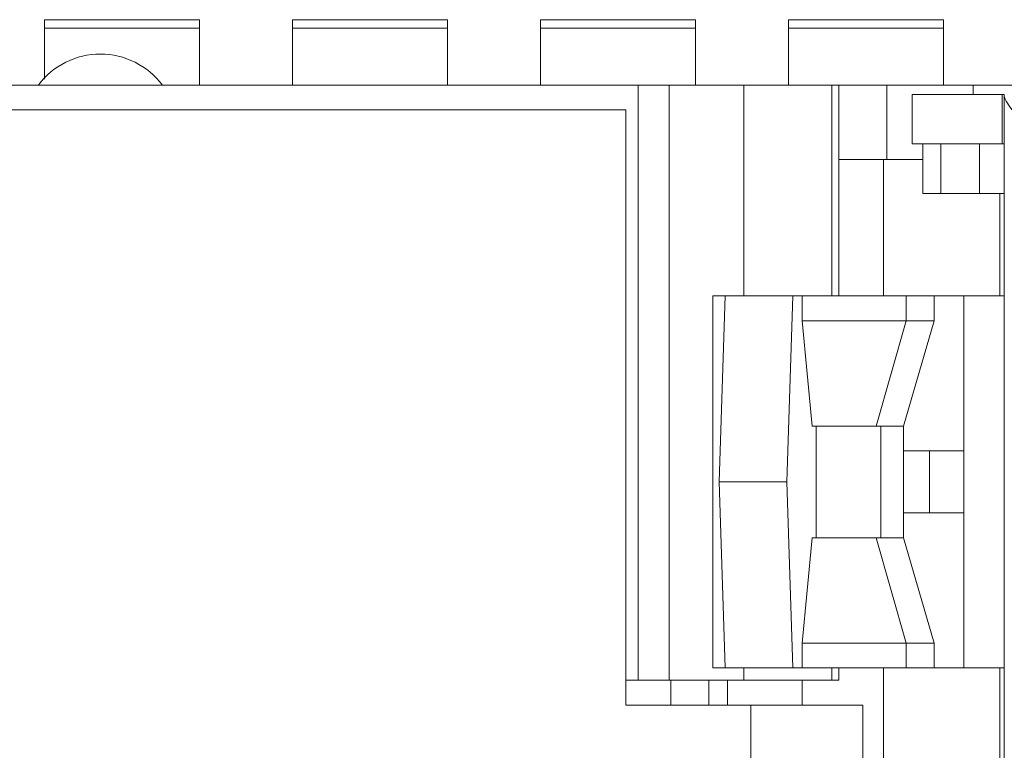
# Model space of a CAD drawing. Header units: inches. Extents: x 830 to 2908, y -1046 to 167.
# Tile 23 of 62: x 2616 to 2632, y -806 to -794. Entities that reach past the tile are written whole.
import ezdxf

# ---------------------------------------------------------------- set-up
doc = ezdxf.new("R2010")
doc.units = ezdxf.units.IN
doc.header["$LTSCALE"] = 23.1
doc.header["$MEASUREMENT"] = 0
doc.layers.get('0').update_dxf_attribs({"lineweight": 18})
for name, color, linetype, lineweight in [('1_12_1_1', 7, 'Continuous', 18), ('1_14_1_1', 7, 'Continuous', 18), ('1_27', 7, 'Continuous', 18), ('1_42_1_1', 7, 'Continuous', 18), ('1_44_1_1', 7, 'Continuous', 18), ('1_6', 7, 'Continuous', 18)]:
    doc.layers.add(name, color=color, linetype=linetype, lineweight=lineweight)

msp = doc.modelspace()

# ---------------------------------------------------------------- linework, layer by layer
at = {"color": 7, "linetype": 'Continuous', "lineweight": 0}
for p, q in [((2605.83, -795.413), (2704.83, -795.413)), ((2626.204, -805.013), (2626.204, -795.413)), ((2626.704, -805.013), (2626.704, -795.413)), ((2627.91, -798.813), (2627.91, -795.413)), ((2629.329, -798.813), (2629.329, -795.413)), ((2629.44, -795.413), (2629.44, -798.813)), ((2630.217, -796.613), (2630.217, -795.413)), ((2631.608, -795.563), (2631.608, -795.413)), ((2605.83, -795.813), (2626.004, -795.813)), ((2626.004, -805.413), (2626.004, -795.813)), ((2629.44, -796.613), (2630.798, -796.613)), ((2630.16, -796.613), (2630.16, -798.813)), ((2627.91, -805.013), (2627.91, -804.813)), ((2629.329, -805.013), (2629.329, -804.813)), ((2629.44, -804.813), (2629.44, -805.013)), ((2630.16, -804.813), (2630.16, -811.313)), ((2626.004, -805.013), (2629.44, -805.013)), ((2626.73, -805.013), (2626.73, -805.413)), ((2627.347, -805.013), (2627.347, -805.413)), ((2627.643, -805.413), (2627.643, -805.013)), ((2628.852, -805.413), (2628.852, -805.013)), ((2626.004, -805.413), (2629.826, -805.413)), ((2628.02, -805.413), (2628.02, -811.113)), ((2629.826, -811.113), (2629.826, -805.413))]:
    msp.add_line(p, q, dxfattribs=at)
msp.add_arc((2617.53, -796.163), 1.25, 36.8699, 143.1301, dxfattribs=at)
at = {"layer": '1_12_1_1', "color": 7, "linetype": 'Continuous', "lineweight": 0}
for p, q in [((2628.63, -794.359), (2628.63, -795.413)), ((2628.63, -794.359), (2631.13, -794.359)), ((2631.13, -795.413), (2631.13, -794.359)), ((2631.13, -794.495), (2628.63, -794.495))]:
    msp.add_line(p, q, dxfattribs=at)
at = {"layer": '1_14_1_1', "color": 7, "linetype": 'Continuous', "lineweight": 0}
for p, q in [((2616.63, -794.359), (2616.63, -795.316)), ((2616.63, -794.359), (2619.13, -794.359)), ((2619.13, -795.413), (2619.13, -794.359)), ((2619.13, -794.495), (2616.63, -794.495))]:
    msp.add_line(p, q, dxfattribs=at)
at = {"layer": '1_27', "color": 7, "linetype": 'Continuous', "lineweight": 0}
for p, q in [((2630.623, -796.363), (2630.623, -795.563)), ((2630.623, -795.563), (2632.075, -795.563)), ((2632.075, -796.363), (2632.075, -795.563)), ((2632.11, -795.567), (2632.075, -795.563)), ((2630.623, -796.363), (2632.11, -796.363)), ((2630.798, -797.163), (2630.798, -796.363)), ((2631.087, -797.163), (2631.087, -796.363)), ((2631.708, -796.363), (2631.708, -797.163)), ((2630.798, -797.163), (2632.11, -797.163)), ((2632.04, -798.813), (2632.04, -797.163)), ((2632.04, -806.463), (2632.04, -804.813))]:
    msp.add_line(p, q, dxfattribs=at)
at = {"layer": '1_42_1_1', "color": 7, "linetype": 'Continuous', "lineweight": 0}
for p, q in [((2624.63, -794.359), (2624.63, -795.413)), ((2624.63, -794.359), (2627.13, -794.359)), ((2627.13, -795.413), (2627.13, -794.359)), ((2627.13, -794.495), (2624.63, -794.495))]:
    msp.add_line(p, q, dxfattribs=at)
at = {"layer": '1_44_1_1', "color": 7, "linetype": 'Continuous', "lineweight": 0}
for p, q in [((2620.63, -794.359), (2620.63, -795.413)), ((2620.63, -794.359), (2623.13, -794.359)), ((2623.13, -795.413), (2623.13, -794.359)), ((2623.13, -794.495), (2620.63, -794.495))]:
    msp.add_line(p, q, dxfattribs=at)
at = {"layer": '1_6', "color": 7, "linetype": 'Continuous', "lineweight": 0}
for p, q in [((2632.11, -820.563), (2632.11, -795.563)), ((2627.409, -804.813), (2627.409, -798.813)), ((2627.409, -798.813), (2632.11, -798.813)), ((2627.61, -798.813), (2627.513, -801.813)), ((2628.702, -798.813), (2628.604, -801.813)), ((2628.848, -798.813), (2628.848, -799.213)), ((2630.528, -798.813), (2630.528, -799.213)), ((2630.979, -799.213), (2630.979, -798.813)), ((2631.455, -798.813), (2631.455, -804.813)), ((2628.848, -799.213), (2629.01, -800.913)), ((2628.848, -799.213), (2630.979, -799.213)), ((2630.528, -799.213), (2630.044, -800.913)), ((2630.483, -800.913), (2630.979, -799.213)), ((2629.01, -800.913), (2630.483, -800.913)), ((2629.075, -802.713), (2629.075, -800.913)), ((2630.118, -800.913), (2630.118, -802.713)), ((2630.483, -800.913), (2630.483, -802.713)), ((2631.455, -801.313), (2630.483, -801.313)), ((2630.904, -801.313), (2630.904, -802.313)), ((2627.513, -801.813), (2627.61, -804.813)), ((2628.604, -801.813), (2627.513, -801.813)), ((2628.604, -801.813), (2628.702, -804.813)), ((2630.483, -802.313), (2631.455, -802.313)), ((2629.01, -802.713), (2628.848, -804.413)), ((2629.01, -802.713), (2630.483, -802.713)), ((2630.044, -802.713), (2630.528, -804.413)), ((2630.979, -804.413), (2630.483, -802.713)), ((2628.848, -804.413), (2628.848, -804.813)), ((2630.979, -804.413), (2628.848, -804.413)), ((2630.528, -804.413), (2630.528, -804.813)), ((2630.979, -804.813), (2630.979, -804.413)), ((2627.409, -804.813), (2632.11, -804.813))]:
    msp.add_line(p, q, dxfattribs=at)
msp.add_open_spline([(2632.452, -796.063), (2632.409, -796.018), (2632.329, -795.93), (2632.224, -795.801), (2632.154, -795.7), (2632.12, -795.631), (2632.11, -795.601), (2632.11, -795.589)], degree=3, knots=[0, 0, 0, 0, 0.317308, 0.606227, 0.845296, 0.935911, 1, 1, 1, 1], dxfattribs=at)

doc.saveas('drawing.dxf')
